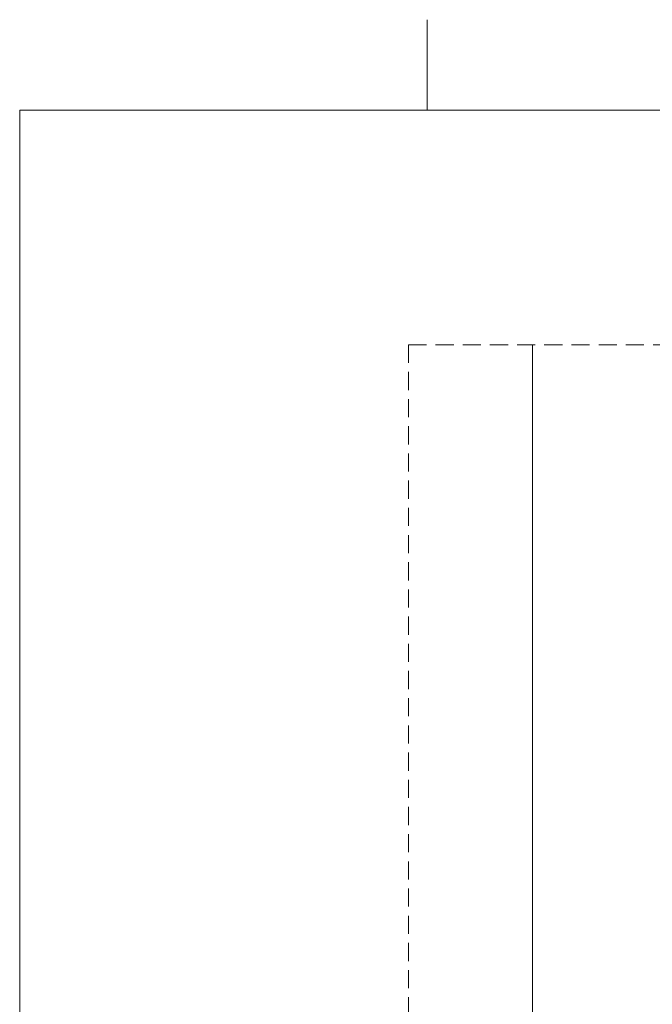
# Model space of a CAD drawing. Extents: x -366324 to -207045, y 68808 to 138616.
# Tile 64 of 170: x -315821 to -312329, y 93227 to 98658. Entities that reach past the tile are written whole.
import ezdxf

# ---------------------------------------------------------------- set-up
doc = ezdxf.new("R2010")
doc.units = 0
doc.header["$MEASUREMENT"] = 0
doc.linetypes.add('Krawędzie ukryte', pattern=[150, 100, -50])
for name, color, linetype, lineweight in [('ARCH TABELA_Nr_Pióra__21', 7, 'Continuous', 9), ('Arch ściany zewnętrzne_Nr_Pióra__21', 7, 'Continuous', 9), ('INWENT.ŚCIANY_Nr_Pióra__21', 7, 'Continuous', 9)]:
    doc.layers.add(name, color=color, linetype=linetype, lineweight=lineweight)

msp = doc.modelspace()

# ---------------------------------------------------------------- linework, layer by layer
at = {"layer": 'ARCH TABELA_Nr_Pióra__21', "linetype": 'Continuous'}
for p, q in [((-313571.4, 98158.4), (-313571.4, 98658.4)), ((-313571.4, 98158.4), (-313571.4, 98658.4)), ((-315821.4, 98158.4), (-315821.4, 69708.4)), ((-315821.4, 98158.4), (-275071.4, 98158.4))]:
    msp.add_line(p, q, dxfattribs=at)
at = {"layer": 'Arch ściany zewnętrzne_Nr_Pióra__21', "linetype": 'Continuous'}
msp.add_line((-312991.4, 90202.8), (-312991.4, 96865.6), dxfattribs=at)
at = {"layer": 'INWENT.ŚCIANY_Nr_Pióra__21', "linetype": 'Krawędzie ukryte'}
for q in [(-313675.5, 90202.8), (-308934.3, 96865.6)]:
    msp.add_line((-313675.5, 96865.6), q, dxfattribs=at)

doc.saveas('drawing.dxf')
